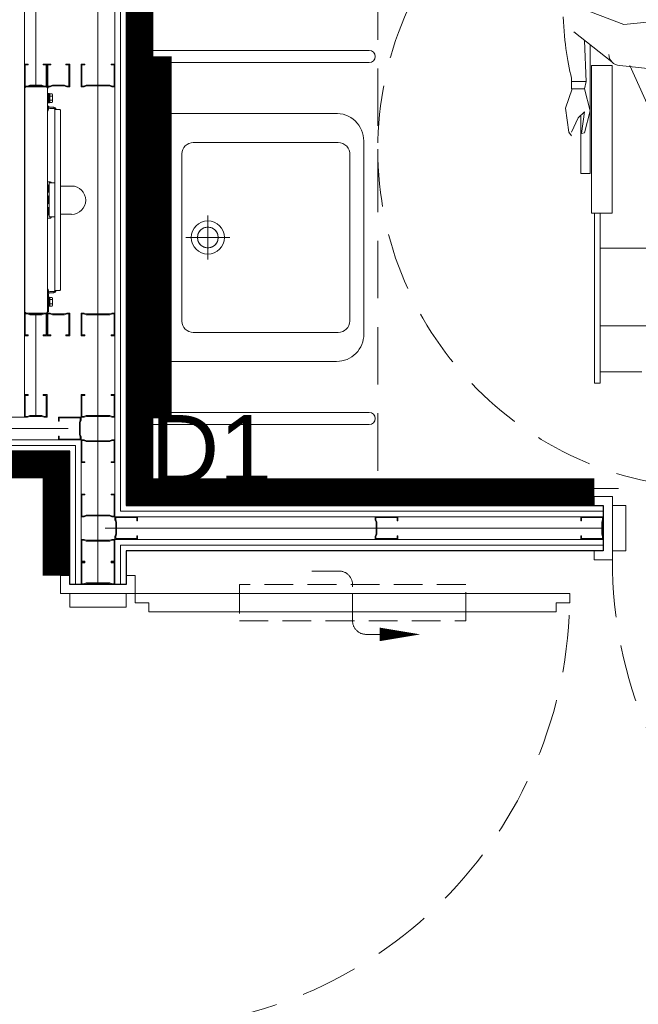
# Model space of a CAD drawing. Header units: millimetres. Extents: x -13532 to 2392, y -5241 to 5322.
# Tile 30 of 256: x -7787 to -7650, y -4168 to -3950. Entities that reach past the tile are written whole.
import ezdxf
from ezdxf.enums import TextEntityAlignment as Align

# ---------------------------------------------------------------- set-up
doc = ezdxf.new("R2010")
doc.units = ezdxf.units.MM
for name, pattern in [('ACAD_ISO02W100', [15, 12, -3]), ('DASHED', [19.05, 12.7, -6.35]), ('DGN_STYLE_2', [30.2, 18.12, -12.08])]:
    doc.linetypes.add(name, pattern=pattern)
doc.layers.get('0').update_dxf_attribs({"lineweight": 9, "true_color": 0x939393})
for name, color, linetype, lineweight in [('_A_ROZWINIĘCIA_OPISY', 252, 'Continuous', 15), ('cz-gr', 122, 'Continuous', 30), ('GK - ŚRODEK - AGP1', 32, 'Continuous', 5), ('IS-went-kratka', 180, 'Continuous', 9)]:
    doc.layers.add(name, color=color, linetype=linetype, lineweight=lineweight)
for name, color, linetype, lineweight, true_color in [('batting - AGP1', 7, 'Continuous', 5, 0xadadad), ('daszed - 60x120', 7, 'Continuous', 9, 0x2cb34e), ('drzwi - AGP1', 7, 'Continuous', 13, 0x7f7f7f), ('LUSTRO Z - AGP1', 7, 'Continuous', 5, 0xff8432), ('Meble - AGP1', 7, 'Continuous', 15, 0x999999), ('OPISY - AGP1', 7, 'Continuous', 5, 0x000000), ('profil - AGP1', 7, 'Continuous', 5, 0x3f3f3f), ('shary', 7, 'Continuous', 0, 0x999999), ('WYMIARY - AGP1', 7, 'Continuous', 5, 0x716d5a), ('Wyposazenie Wew - Urzadzenia Sanitarne', 7, 'Continuous', 9, 0xa0a0a0)]:
    doc.layers.add(name, color=color, linetype=linetype, lineweight=lineweight, true_color=true_color)
doc.styles.add('ROMANS15', font='simplex.shx', dxfattribs={"width": 0.9, "height": 15})
doc.styles.get("Standard").update_dxf_attribs({"font": 'arial.ttf'})
doc.linetypes.add('BATTING', pattern='A,0.0001,-0.1,[134,ltypeshp.shx,S=0.1,R=0,X=-0.1,Y=0],-0.2,[134,ltypeshp.shx,S=0.1,R=180,X=0.1,Y=0],-0.1', length=0.4001)

# ---------------------------------------------------------------- blocks, each defined once
blk = doc.blocks.new('*U996')
at = {"layer": 'drzwi - AGP1', "linetype": 'DASHED', "ltscale": 0.5}
blk.add_lwpolyline([(4, -25), (4, 25), (-4, 25), (-4, -25)], close=True, dxfattribs=at)
at = {"layer": 'drzwi - AGP1', "linetype": 'ACAD_ISO02W100'}
blk.add_lwpolyline([(7, 6, 3, 0, 0), (7, 15, 0, 0, 0)], format="xyseb", dxfattribs=at).dxf.unprotected_set("ltscale", 0)
at = {"layer": 'drzwi - AGP1', "linetype": 'ACAD_ISO02W100', "ltscale": 0.5}
blk.add_lwpolyline([(7, 6), (7, 3, -0.414214), (4, 0), (-4, 0, 0.414214), (-7, -3), (-7, -10)], format="xyb", dxfattribs=at)
blk = doc.blocks.new('Obszar_manewrowy_NPS')
at = {"layer": 'Meble - AGP1', "linetype": 'Continuous', "lineweight": 0}
for p, q in [((-56.49, 53.47), (-58.22, 69.83)), ((-46.19, 67.08), (-47.43, 54.39)), ((-114.07, 59.23), (-114.07, 49.16)), ((-96.84, 59.74), (-96.84, 49.16)), ((-56.49, 55.71), (-65.64, 59.77)), ((-124.23, 49.16), (-124.23, 58.35)), ((-47.43, 54.39), (-43.43, 43.87)), ((-89.15, 47.23), (-89.15, 51.8)), ((-56.49, 51.8), (-89.15, 51.8)), ((-56.49, 47.23), (-56.49, 51.8)), ((-56.49, 47.23), (-56.49, 51.8)), ((-56.49, 49), (-56.49, 51.8)), ((-56.49, 47.23), (-56.49, 50.78)), ((-56.49, 47.23), (-56.49, 50.78)), ((-49.07, 43.31), (-55.71, 51.68)), ((-126.71, 49.16), (-89.15, 49.16)), ((-126.71, 47.89), (-126.71, 49.16)), ((-102.44, 49.16), (-126.71, 49.16)), ((-89.15, 47.89), (-126.71, 47.89)), ((-126.71, 47.89), (-102.54, 47.89)), ((-89.15, 49.16), (-89.15, 47.89)), ((-56.49, 47.23), (-89.15, 47.23)), ((-80.37, 44.84), (-80.37, 46.88)), ((-80.37, 44.84), (-80.37, 46.88)), ((-51.9, 46.88), (-80.37, 46.88)), ((-66.5, 46.88), (-71.42, 45.64)), ((-61.67, 45.64), (-66.5, 46.88)), ((-61.67, 45.64), (-60.06, 46.06)), ((-50.95, 45.68), (-60.09, 46.06)), ((-60.06, 42.81), (-60.06, 46.06)), ((-80.37, 44.84), (-67.54, 44.84)), ((-71.42, 45.64), (-71.52, 44.97)), ((-71.52, 44.97), (-66.77, 45.64)), ((-68.06, 44.3), (-71.21, 42.81)), ((-66.77, 45.64), (-68.06, 44.3)), ((-61.67, 42.81), (-61.67, 45.64)), ((-71.21, 42.19), (-72.05, 42.81)), ((-65.96, 41.48), (-71.21, 42.19)), ((-61.67, 42.96), (-65.96, 41.48)), ((-60.06, 42.81), (-61.67, 42.81)), ((-59.28, 42.81), (-60.06, 42.81)), ((-58.55, 42.62), (-59.28, 42.81)), ((-57.8, 42.45), (-58.55, 42.62)), ((-57.02, 42.28), (-57.8, 42.45)), ((-56.22, 42.12), (-57.02, 42.28)), ((-55.39, 41.97), (-56.22, 42.12)), ((-54.54, 41.83), (-55.39, 41.97)), ((-53.66, 41.69), (-54.54, 41.83)), ((-52.76, 41.57), (-53.66, 41.69)), ((-51.83, 41.46), (-52.76, 41.57)), ((-50.88, 41.35), (-51.83, 41.46)), ((-49.91, 41.25), (-50.88, 41.35)), ((-48.91, 41.17), (-49.91, 41.25)), ((-47.88, 41.09), (-48.91, 41.17)), ((-46.83, 41.02), (-47.88, 41.09)), ((-45.76, 40.96), (-46.83, 41.02))]:
    blk.add_line(p, q, dxfattribs=at)
at = {"layer": 'Meble - AGP1', "linetype": 'DASHED', "lineweight": 0, "flags": 128}
blk.add_lwpolyline([(0, 0), (-150, 0), (-150, 150), (0, 150)], close=True, dxfattribs=at)
at = {"layer": 'Meble - AGP1', "linetype": 'DASHED', "lineweight": 0}
blk.add_circle((-75, 75), 75, dxfattribs=at)
at = {"layer": 'Meble - AGP1', "linetype": 'Continuous', "lineweight": 0}
blk.add_arc((-54.05, 53.47), 2.44, 180, 270, dxfattribs=at)
blk = doc.blocks.new('Poręcz NPS_Prosta')
at = {"layer": 'Meble - AGP1', "linetype": 'Continuous'}
for p, q in [((4.23, 0), (-4.23, 0)), ((-4.23, -0.34), (-4.23, 0)), ((4.23, -0.34), (4.23, 0)), ((4.23, -0.34), (-4.23, -0.34)), ((-1.35, -0.34), (-1.35, -53.66)), ((1.35, -0.34), (1.35, -53.66))]:
    blk.add_line(p, q, dxfattribs=at)
blk.add_arc((0, -53.66), 1.35, 180, 0, dxfattribs=at)
blk = doc.blocks.new('Keramag Dejuna 55_52.5_128555')
at = {"layer": 'Meble - AGP1'}
for p, q in [((0, -2.8), (0, -9.8)), ((-3.5, -6.3), (3.5, -6.3)), ((0, -13.13), (0, -22.87)), ((-4.87, -18), (4.87, -18))]:
    blk.add_line(p, q, dxfattribs=at)
for points in [[(27.41, 0), (27.4, -46.46, -0.416125), (21.33, -52.46), (0, -52.5), (-21.33, -52.46, -0.430455), (-27.4, -46.03), (-27.41, 0)], [(18.49, -12.29), (-18.48, -12.29, 0.415025), (-20.97, -14.78), (-20.97, -46.81, 0.434683), (-18.23, -49.36), (18.46, -49.36, 0.410276), (20.97, -46.81), (20.97, -14.78, 0.4149), (18.49, -12.29)]]:
    blk.add_lwpolyline(points, format="xyb", close=True, dxfattribs=at)
blk.add_lwpolyline([(-27.41, -1.3), (27.41, -1.3)], dxfattribs=at)
for centre, radius in [((0, -6.3), 1.75), ((0, -18), 3.66), ((0, -18), 2.28)]:
    blk.add_circle(centre, radius, dxfattribs=at)
for points, start_tangent, end_tangent in [([(0, -15.72), (-0.87, -15.89), (-1.62, -16.38), (-2.11, -17.13), (-2.28, -18), (-2.11, -18.87), (-1.62, -19.61), (-0.87, -20.11), (0, -20.28)], (-1, 0.000009), (1, 0.000424)), ([(0, -15.72), (0.87, -15.89), (1.62, -16.38), (2.11, -17.13), (2.28, -18), (2.11, -18.87), (1.62, -19.61), (0.87, -20.11), (0, -20.28)], (1, 0.000009), (-1, 0.000424))]:
    blk.add_spline(points, degree=3, dxfattribs=dict(at, start_tangent=start_tangent, end_tangent=end_tangent))
blk = doc.blocks.new('zw$8907')
at = {"layer": 'Meble - AGP1'}
for points in [[(0.2183, 0.104), (0.2185, 0.0797)], [(0.2808, 0.104), (0.2805, 0.0797)], [(0.45, 0.0672), (0.05, 0.0672)], [(0.2125, 0.0672), (0.2125, 0.0547), (0.2875, 0.0547), (0.2875, 0.0672)], [(0.0425, 0.0534), (0.0025, 0.0534), (0.0025, 0.0509), (0.0038, 0.0509), (0.4975, 0.0509), (0.4975, 0.0534)], [(0.035, 0.0534), (0.035, 0.0554), (0.015, 0.0554), (0.015, 0.0534)], [(0.0297, 0.0613), (0.0297, 0.056), (0.0344, 0.056), (0.0344, 0.0613), (0.0331, 0.062), (0.0169, 0.062), (0.0156, 0.0613), (0.0156, 0.056), (0.0297, 0.056)], [(0.018, 0.062), (0.0168, 0.0619), (0.0156, 0.0613)], [(0.0178, 0.056), (0.0178, 0.0554)], [(0.0203, 0.0613), (0.0191, 0.0619), (0.018, 0.062)], [(0.025, 0.062), (0.0227, 0.0619), (0.0203, 0.0613)], [(0.0203, 0.056), (0.0203, 0.0613)], [(0.0297, 0.0613), (0.0273, 0.0619), (0.025, 0.062)], [(0.032, 0.062), (0.0309, 0.0619), (0.0297, 0.0613)], [(0.0344, 0.0613), (0.0332, 0.0619), (0.032, 0.062)], [(0.0323, 0.056), (0.0323, 0.0554)], [(0.2163, 0.0547), (0.2163, 0.0529), (0.2333, 0.0529)], [(0.2189, 0.0509), (0.2189, 0.0529), (0.2311, 0.0529), (0.2311, 0.0509)], [(0.2331, 0.0509), (0.2331, 0.0529)], [(0.2413, 0.0547), (0.2413, 0.0529), (0.2588, 0.0529), (0.2588, 0.0547)], [(0.2439, 0.0509), (0.2439, 0.0529), (0.2561, 0.0529), (0.2561, 0.0509)], [(0.2667, 0.0529), (0.2838, 0.0529), (0.2838, 0.0547)], [(0.2669, 0.0509), (0.2669, 0.0529)], [(0.2689, 0.0509), (0.2689, 0.0529), (0.2811, 0.0529), (0.2811, 0.0509)], [(0.455, 0.0647), (0.4525, 0.0647)], [(0.485, 0.0534), (0.485, 0.0554), (0.465, 0.0554), (0.465, 0.0534)], [(0.4797, 0.0613), (0.4797, 0.056), (0.4844, 0.056), (0.4844, 0.0613), (0.4831, 0.062), (0.4669, 0.062), (0.4656, 0.0613), (0.4656, 0.056), (0.4797, 0.056)], [(0.468, 0.062), (0.4668, 0.0619), (0.4656, 0.0613)], [(0.4678, 0.056), (0.4678, 0.0554)], [(0.4703, 0.0613), (0.4691, 0.0619), (0.468, 0.062)], [(0.475, 0.062), (0.4727, 0.0619), (0.4703, 0.0613)], [(0.4703, 0.056), (0.4703, 0.0613)], [(0.4797, 0.0613), (0.4773, 0.0619), (0.475, 0.062)], [(0.482, 0.062), (0.4809, 0.0619), (0.4797, 0.0613)], [(0.4844, 0.0613), (0.4832, 0.0619), (0.482, 0.062)], [(0.4823, 0.056), (0.4823, 0.0554)], [(0.4963, 0.0009), (0.0038, 0.0009)], [(0.0063, 0.0009), (0.0375, 0.0009)], [(0.01, 0.0008), (0.0288, 0.0008)], [(0.0344, 0.0003), (0.0346, 0.0003), (0.0348, 0.0002), (0.035, 0.0002), (0.0352, 0.0001), (0.0354, 0.0001), (0.0356, 0.0001), (0.0358, 0.0001), (0.036, 0), (0.0362, 0), (0.0364, 0), (0.0366, 0)], [(0.0366, 0.0003), (0.0368, 0.0003), (0.0369, 0.0003), (0.0371, 0.0003), (0.0373, 0.0003), (0.0374, 0.0003), (0.0376, 0.0003), (0.0378, 0.0003), (0.0379, 0.0003), (0.0381, 0.0003), (0.0383, 0.0003), (0.0385, 0.0003)], [(0.0366, 0), (0.0366, 0.0003)], [(0.0385, 0.0003), (0.0385, 0)], [(0.0385, 0), (0.0387, 0), (0.0389, 0), (0.0391, 0.0001), (0.0393, 0.0001), (0.0395, 0.0001), (0.0397, 0.0001), (0.0399, 0.0002), (0.0401, 0.0002), (0.0403, 0.0002), (0.0405, 0.0003), (0.0407, 0.0003)], [(0.4938, 0.0009), (0.4625, 0.0009)], [(0.49, 0.0008), (0.4713, 0.0008)], [(0.4819, 0.0003), (0.4818, 0.0003)], [(0.4818, 0.0003), (0.482, 0.0003), (0.4821, 0.0002), (0.4823, 0.0002), (0.4825, 0.0002), (0.4827, 0.0001), (0.4829, 0.0001), (0.4831, 0.0001), (0.4833, 0), (0.4835, 0), (0.4837, 0), (0.4839, 0)], [(0.4839, 0), (0.4838, 0.0001), (0.4837, 0.0001), (0.4836, 0.0002), (0.4836, 0.0003)], [(0.4836, 0.0003), (0.4837, 0.0003), (0.4839, 0.0003), (0.4841, 0.0003), (0.4842, 0.0003), (0.4844, 0.0003), (0.4846, 0.0003), (0.4847, 0.0003), (0.4849, 0.0003), (0.4851, 0.0003), (0.4852, 0.0003), (0.4854, 0.0003)], [(0.4839, 0), (0.4839, 0.0003)], [(0.4842, 0), (0.4841, 0), (0.4839, 0)], [(0.4842, 0), (0.4842, 0.0003)], [(0.4846, 0.0003), (0.4845, 0.0002), (0.4844, 0.0001), (0.4842, 0)], [(0.4855, 0.0003), (0.4853, 0.0003), (0.4852, 0.0003), (0.4851, 0.0003), (0.4849, 0.0003), (0.4848, 0.0003)], [(0.4854, 0.0003), (0.4855, 0.0002), (0.4855, 0.0002), (0.4856, 0.0001), (0.4858, 0)], [(0.4858, 0), (0.486, 0), (0.4862, 0), (0.4864, 0), (0.4866, 0.0001), (0.4868, 0.0001), (0.487, 0.0001), (0.4871, 0.0002), (0.4873, 0.0002), (0.4875, 0.0002), (0.4877, 0.0003), (0.4879, 0.0003)], [(0.4881, 0.0003), (0.4879, 0.0002), (0.4877, 0.0002), (0.4875, 0.0002), (0.4874, 0.0001), (0.4872, 0.0001), (0.487, 0.0001), (0.4868, 0.0001), (0.4866, 0), (0.4864, 0), (0.4863, 0), (0.4861, 0)], [(0.4879, 0.0003), (0.488, 0.0003), (0.4882, 0.0003)]]:
    blk.add_lwpolyline(points, dxfattribs=at)
for points in [[(0.05, 0.0697, 0.414214), (0.045, 0.0647), (0.0475, 0.0647, -0.414214), (0.05, 0.0672), (0.05, 0.0772, -0.414214), (0.0525, 0.0797), (0.4475, 0.0797, -0.414214), (0.45, 0.0772), (0.45, 0.0672, -0.414214), (0.4525, 0.0647), (0.4525, 0.0559, 0.414214), (0.4575, 0.0509), (0.4575, 0.0534, -0.414214), (0.455, 0.0559), (0.455, 0.0647, 0.414214), (0.45, 0.0697)], [(0.0035, 0.0009), (0.0038, 0.0009, -0.414214), (0, 0.0047), (0, 0.0472, -0.414214), (0.0038, 0.0509)], [(0.0031, 0.0509, 0.198008), (0.0018, 0.0504)], [(0.0344, 0.0509, 0.414214), (0.035, 0.0515), (0.035, 0.0524, 0.414214), (0.0344, 0.053), (0.0156, 0.053, 0.414214), (0.015, 0.0524), (0.015, 0.0515, 0.414214), (0.0156, 0.0509)], [(0.045, 0.0647), (0.045, 0.0559, -0.414214), (0.0425, 0.0534), (0.0425, 0.0509, 0.414214), (0.0475, 0.0559), (0.0475, 0.0647)], [(0.0537, 0.0509, 0.267949), (0.0494, 0.0534), (0.0468, 0.0534)], [(0.2125, 0.0591), (0.2124, 0.0591, 0.414214), (0.2099, 0.0566), (0.21, 0.0509)], [(0.29, 0.051), (0.2899, 0.0572, 0.405463), (0.2875, 0.0597)], [(0.2899, 0.051), (0.3175, 0.0512, -0.071776), (0.3196, 0.0509)], [(0.4532, 0.0534), (0.4506, 0.0534, 0.267949), (0.4463, 0.0509)], [(0.4844, 0.0509, 0.414214), (0.485, 0.0515), (0.485, 0.0524, 0.414214), (0.4844, 0.053), (0.4656, 0.053, 0.414214), (0.465, 0.0524), (0.465, 0.0515, 0.414214), (0.4656, 0.0509)], [(0.4965, 0.0009), (0.4963, 0.0009, 0.414214), (0.5, 0.0047), (0.5, 0.0472, 0.414214), (0.4963, 0.0509)], [(0.4982, 0.0504, 0.198008), (0.4969, 0.0509)], [(0.0018, 0.0015, 0.198008), (0.0031, 0.0009), (0.0035, 0.0009)], [(0.0329, 0.0008, 0.03934), (0.0344, 0.0003)], [(0.0407, 0.0003, 0.0454), (0.0424, 0.0009)], [(0.4804, 0.0008, 0.036817), (0.4818, 0.0003)], [(0.4882, 0.0003, 0.036817), (0.4896, 0.0008)], [(0.4965, 0.0009), (0.4969, 0.0009, 0.198008), (0.4982, 0.0015)]]:
    blk.add_lwpolyline(points, format="xyb", dxfattribs=at)
blk.add_arc((0.2495, 0.104), 0.0313, 0, 180, dxfattribs=at)
blk = doc.blocks.new('DFGFGSGSG')
for points in [[(-5347.38, -4572.87), (-5345.38, -4572.87), (-5345.38, -4582.87), (-5347.38, -4582.87), (-5347.38, -4584.87), (-5343.38, -4584.87), (-5343.38, -4582.87), (-5343.38, -4570.87), (-5347.38, -4570.87), (-5347.38, -4572.87)], [(-5343.38, -4582.87), (-5340.38, -4582.87), (-5340.38, -4572.87), (-5343.38, -4572.87)], [(-5463.28, -4588.37), (-5463.28, -4590.37), (-5450.78, -4590.37), (-5450.78, -4588.37), (-5448.78, -4588.37), (-5448.78, -4592.37), (-5450.78, -4592.37), (-5465.28, -4592.37), (-5465.28, -4588.37), (-5463.28, -4588.37)], [(-5450.78, -4592.37), (-5450.78, -4595.37), (-5463.28, -4595.37), (-5463.28, -4592.37)]]:
    blk.add_lwpolyline(points)
blk.add_lwpolyline([(-5448.78, -4594.37), (-5445.78, -4594.37), (-5445.78, -4596.37), (-5355.78, -4596.37), (-5355.78, -4594.37), (-5352.78, -4594.37), (-5352.78, -4592.37), (-5448.78, -4592.37)], close=True)
at = {"linetype": 'DASHED'}
for centre, start, end in [((-5247.38, -4584.87), 180, 270), ((-5448.78, -4592.37), 270, 360)]:
    blk.add_arc(centre, 96, start, end, dxfattribs=at)
at = {"layer": 'batting - AGP1', "linetype": 'BATTING', "ltscale": 5}
for points in [[(-5470.78, -4479.99), (-5470.78, -4378.3)], [(-5470.78, -4530.72), (-5470.78, -4553.01)], [(-5463.65, -4555.88), (-5518.28, -4555.88)], [(-5345.74, -4577.88), (-5455.41, -4577.88)]]:
    blk.add_lwpolyline(points, dxfattribs=at)
at = {"layer": 'batting - AGP1', "linetype": 'BATTING', "ltscale": 8}
blk.add_lwpolyline([(-5457.03, -4378.3), (-5457.03, -4590.01)], dxfattribs=at)
at = {"layer": 'cz-gr'}
for p, q in [((-5450.78, -4349.12), (-5450.78, -4572.87)), ((-5463.28, -4560.87), (-5518.28, -4560.87)), ((-5463.28, -4590.37), (-5463.28, -4560.87)), ((-5450.78, -4572.87), (-5345.38, -4572.87)), ((-5345.38, -4572.87), (-5345.38, -4582.87)), ((-5345.38, -4582.87), (-5450.78, -4582.87)), ((-5450.78, -4582.87), (-5450.78, -4590.37)), ((-5450.78, -4590.37), (-5463.28, -4590.37))]:
    blk.add_line(p, q, dxfattribs=at)
at = {"layer": 'daszed - 60x120', "linetype": 'DGN_STYLE_2', "const_width": 6}
for points in [[(-5347.38, -4569.87), (-5447.78, -4569.87), (-5447.78, -4352.12), (-5237.88, -4352.12)], [(-5516.28, -4563.87), (-5466.28, -4563.87), (-5466.28, -4588.37)]]:
    blk.add_lwpolyline(points, dxfattribs=at)
at = {"layer": 'GK - ŚRODEK - AGP1'}
for p, q in [((-5453.28, -4346.62), (-5453.28, -4575.38)), ((-5452.03, -4347.87), (-5452.03, -4574.12)), ((-5473.28, -4553.37), (-5473.28, -4406.63)), ((-5518.28, -4553.37), (-5473.28, -4553.37)), ((-5460.78, -4558.37), (-5518.28, -4558.38)), ((-5460.78, -4590.32), (-5460.78, -4558.37)), ((-5462.03, -4559.62), (-5518.28, -4559.63)), ((-5462.03, -4590.37), (-5462.03, -4559.62)), ((-5453.28, -4575.38), (-5345.38, -4575.38)), ((-5452.03, -4574.12), (-5345.38, -4574.12)), ((-5345.38, -4574.12), (-5345.38, -4581.62)), ((-5345.38, -4575.38), (-5345.38, -4580.37)), ((-5345.38, -4580.37), (-5453.28, -4580.37)), ((-5453.28, -4580.37), (-5453.28, -4590.32)), ((-5345.38, -4581.62), (-5452.03, -4581.62)), ((-5452.03, -4581.62), (-5452.03, -4590.37)), ((-5452.03, -4590.37), (-5462.03, -4590.37)), ((-5453.28, -4590.37), (-5460.78, -4590.37))]:
    blk.add_line(p, q, dxfattribs=at)
at = {"layer": 'LUSTRO Z - AGP1', "linetype": 'DGN_STYLE_2', "const_width": 4}
blk.add_lwpolyline([(-5442.78, -4553.65), (-5442.78, -4473.65)], dxfattribs=at)
at = {"layer": 'profil - AGP1', "ltscale": 5}
for points in [[(-5473.28, -4475.36), (-5473.28, -4480.36), (-5472.61, -4480.36), (-5472.08, -4480.16), (-5469.48, -4480.16), (-5468.95, -4480.36), (-5468.28, -4480.36), (-5468.28, -4475.36), (-5469.1, -4475.36), (-5469.15, -4475.4), (-5469.15, -4475.47), (-5469.1, -4475.52), (-5468.45, -4475.52), (-5468.45, -4480.19), (-5468.92, -4480.19), (-5469.45, -4479.99), (-5472.11, -4479.99), (-5472.64, -4480.19), (-5473.11, -4480.19), (-5473.11, -4475.52), (-5472.53, -4475.52), (-5472.47, -4475.48), (-5472.47, -4475.4), (-5472.53, -4475.36), (-5473.28, -4475.36)], [(-5468.28, -4475.36), (-5468.28, -4480.36), (-5467.61, -4480.36), (-5467.08, -4480.16), (-5464.48, -4480.16), (-5463.95, -4480.36), (-5463.28, -4480.36), (-5463.28, -4475.36), (-5464.1, -4475.36), (-5464.15, -4475.4), (-5464.15, -4475.47), (-5464.1, -4475.52), (-5463.45, -4475.52), (-5463.45, -4480.19), (-5463.92, -4480.19), (-5464.45, -4479.99), (-5467.11, -4479.99), (-5467.64, -4480.19), (-5468.11, -4480.19), (-5468.11, -4475.52), (-5467.53, -4475.52), (-5467.47, -4475.48), (-5467.47, -4475.4), (-5467.53, -4475.36), (-5468.28, -4475.36)], [(-5473.28, -4535.36), (-5473.28, -4530.36), (-5472.61, -4530.36), (-5472.08, -4530.56), (-5469.48, -4530.56), (-5468.95, -4530.36), (-5468.28, -4530.36), (-5468.28, -4535.36), (-5469.1, -4535.36), (-5469.15, -4535.31), (-5469.15, -4535.24), (-5469.1, -4535.19), (-5468.45, -4535.19), (-5468.45, -4530.52), (-5468.92, -4530.52), (-5469.45, -4530.72), (-5472.11, -4530.72), (-5472.64, -4530.52), (-5473.11, -4530.52), (-5473.11, -4535.19), (-5472.53, -4535.19), (-5472.47, -4535.24), (-5472.47, -4535.31), (-5472.53, -4535.36), (-5473.28, -4535.36)], [(-5468.28, -4535.36), (-5468.28, -4530.36), (-5467.61, -4530.36), (-5467.08, -4530.56), (-5464.48, -4530.56), (-5463.95, -4530.36), (-5463.28, -4530.36), (-5463.28, -4535.36), (-5464.1, -4535.36), (-5464.15, -4535.31), (-5464.15, -4535.24), (-5464.1, -4535.19), (-5463.45, -4535.19), (-5463.45, -4530.52), (-5463.92, -4530.52), (-5464.45, -4530.72), (-5467.11, -4530.72), (-5467.64, -4530.52), (-5468.11, -4530.52), (-5468.11, -4535.19), (-5467.53, -4535.19), (-5467.47, -4535.24), (-5467.47, -4535.31), (-5467.53, -4535.36), (-5468.28, -4535.36)], [(-5473.28, -4548.38), (-5473.28, -4553.38), (-5472.61, -4553.38), (-5472.08, -4553.18), (-5469.48, -4553.18), (-5468.95, -4553.38), (-5468.28, -4553.38), (-5468.28, -4548.38), (-5469.1, -4548.38), (-5469.15, -4548.43), (-5469.15, -4548.5), (-5469.1, -4548.55), (-5468.45, -4548.55), (-5468.45, -4553.21), (-5468.92, -4553.21), (-5469.45, -4553.01), (-5472.11, -4553.01), (-5472.64, -4553.21), (-5473.11, -4553.21), (-5473.11, -4548.55), (-5472.53, -4548.55), (-5472.47, -4548.5), (-5472.47, -4548.43), (-5472.53, -4548.38), (-5473.28, -4548.38)], [(-5465.78, -4558.38), (-5460.78, -4558.37), (-5460.78, -4557.71), (-5460.98, -4557.17), (-5460.98, -4554.57), (-5460.78, -4554.04), (-5460.78, -4553.37), (-5465.78, -4553.38), (-5465.78, -4554.2), (-5465.73, -4554.25), (-5465.66, -4554.25), (-5465.61, -4554.2), (-5465.61, -4553.54), (-5460.95, -4553.54), (-5460.95, -4554.01), (-5461.15, -4554.54), (-5461.15, -4557.21), (-5460.95, -4557.74), (-5460.95, -4558.21), (-5465.61, -4558.21), (-5465.61, -4557.63), (-5465.66, -4557.57), (-5465.73, -4557.57), (-5465.78, -4557.63), (-5465.78, -4558.38)], [(-5448.28, -4580.38), (-5453.28, -4580.38), (-5453.28, -4579.71), (-5453.08, -4579.18), (-5453.08, -4576.58), (-5453.28, -4576.05), (-5453.28, -4575.38), (-5448.28, -4575.38), (-5448.28, -4576.2), (-5448.33, -4576.25), (-5448.4, -4576.25), (-5448.45, -4576.2), (-5448.45, -4575.55), (-5453.11, -4575.55), (-5453.11, -4576.02), (-5452.91, -4576.55), (-5452.91, -4579.21), (-5453.11, -4579.74), (-5453.11, -4580.21), (-5448.45, -4580.21), (-5448.45, -4579.63), (-5448.4, -4579.57), (-5448.33, -4579.57), (-5448.28, -4579.63), (-5448.28, -4580.38)], [(-5390.78, -4580.38), (-5395.78, -4580.38), (-5395.78, -4579.71), (-5395.58, -4579.18), (-5395.58, -4576.58), (-5395.78, -4576.05), (-5395.78, -4575.38), (-5390.78, -4575.38), (-5390.78, -4576.2), (-5390.83, -4576.25), (-5390.9, -4576.25), (-5390.95, -4576.2), (-5390.95, -4575.55), (-5395.61, -4575.55), (-5395.61, -4576.02), (-5395.41, -4576.55), (-5395.41, -4579.21), (-5395.61, -4579.74), (-5395.61, -4580.21), (-5390.95, -4580.21), (-5390.95, -4579.63), (-5390.9, -4579.57), (-5390.83, -4579.57), (-5390.78, -4579.63), (-5390.78, -4580.38)], [(-5350.38, -4580.38), (-5345.38, -4580.38), (-5345.38, -4579.71), (-5345.58, -4579.18), (-5345.58, -4576.58), (-5345.38, -4576.05), (-5345.38, -4575.38), (-5350.38, -4575.38), (-5350.38, -4576.2), (-5350.33, -4576.25), (-5350.26, -4576.25), (-5350.21, -4576.2), (-5350.21, -4575.55), (-5345.54, -4575.55), (-5345.54, -4576.02), (-5345.74, -4576.55), (-5345.74, -4579.21), (-5345.54, -4579.74), (-5345.54, -4580.21), (-5350.21, -4580.21), (-5350.21, -4579.63), (-5350.26, -4579.57), (-5350.33, -4579.57), (-5350.38, -4579.63), (-5350.38, -4580.38)]]:
    blk.add_lwpolyline(points, dxfattribs=at)
for points in [[(-5454.48, -4480.16), (-5453.95, -4480.36), (-5453.28, -4480.36), (-5453.28, -4475.36), (-5454.03, -4475.36), (-5454.1, -4475.35), (-5454.15, -4475.4), (-5454.15, -4475.47), (-5454.1, -4475.52), (-5454.03, -4475.52), (-5453.45, -4475.52), (-5453.45, -4480.19), (-5453.92, -4480.19), (-5454.45, -4479.99), (-5459.61, -4479.99), (-5460.14, -4480.19), (-5460.61, -4480.19), (-5460.61, -4475.52), (-5460.03, -4475.52), (-5459.97, -4475.48), (-5459.97, -4475.4), (-5460.03, -4475.36), (-5460.78, -4475.36), (-5460.78, -4480.36), (-5460.11, -4480.36), (-5459.58, -4480.16)], [(-5454.48, -4530.56), (-5453.95, -4530.36), (-5453.28, -4530.36), (-5453.28, -4535.36), (-5454.03, -4535.36), (-5454.1, -4535.36), (-5454.15, -4535.31), (-5454.15, -4535.24), (-5454.1, -4535.19), (-5454.03, -4535.19), (-5453.45, -4535.19), (-5453.45, -4530.52), (-5453.92, -4530.52), (-5454.45, -4530.72), (-5459.61, -4530.72), (-5460.14, -4530.52), (-5460.61, -4530.52), (-5460.61, -4535.19), (-5460.03, -4535.19), (-5459.97, -4535.24), (-5459.97, -4535.31), (-5460.03, -4535.36), (-5460.78, -4535.36), (-5460.78, -4530.36), (-5460.11, -4530.36), (-5459.58, -4530.56)], [(-5454.48, -4553.18), (-5453.95, -4553.38), (-5453.28, -4553.38), (-5453.28, -4548.38), (-5454.03, -4548.38), (-5454.1, -4548.38), (-5454.15, -4548.43), (-5454.15, -4548.5), (-5454.1, -4548.55), (-5454.03, -4548.55), (-5453.45, -4548.55), (-5453.45, -4553.21), (-5453.92, -4553.21), (-5454.45, -4553.01), (-5459.61, -4553.01), (-5460.14, -4553.21), (-5460.61, -4553.21), (-5460.61, -4548.55), (-5460.03, -4548.55), (-5459.97, -4548.5), (-5459.97, -4548.43), (-5460.03, -4548.38), (-5460.78, -4548.38), (-5460.78, -4553.38), (-5460.11, -4553.38), (-5459.58, -4553.18)], [(-5454.48, -4558.58), (-5453.95, -4558.38), (-5453.28, -4558.38), (-5453.28, -4563.38), (-5454.03, -4563.38), (-5454.1, -4563.38), (-5454.15, -4563.33), (-5454.15, -4563.26), (-5454.1, -4563.21), (-5454.03, -4563.21), (-5453.45, -4563.21), (-5453.45, -4558.55), (-5453.92, -4558.55), (-5454.45, -4558.75), (-5459.61, -4558.75), (-5460.14, -4558.55), (-5460.61, -4558.55), (-5460.61, -4563.21), (-5460.03, -4563.21), (-5459.97, -4563.26), (-5459.97, -4563.34), (-5460.03, -4563.38), (-5460.78, -4563.38), (-5460.78, -4558.38), (-5460.11, -4558.38), (-5459.58, -4558.58)], [(-5454.48, -4575.18), (-5453.95, -4575.38), (-5453.28, -4575.38), (-5453.28, -4570.38), (-5454.03, -4570.38), (-5454.1, -4570.37), (-5454.15, -4570.42), (-5454.15, -4570.49), (-5454.1, -4570.54), (-5454.03, -4570.54), (-5453.45, -4570.54), (-5453.45, -4575.21), (-5453.92, -4575.21), (-5454.45, -4575.01), (-5459.61, -4575.01), (-5460.14, -4575.21), (-5460.61, -4575.21), (-5460.61, -4570.54), (-5460.03, -4570.54), (-5459.97, -4570.5), (-5459.97, -4570.42), (-5460.03, -4570.38), (-5460.78, -4570.38), (-5460.78, -4575.38), (-5460.11, -4575.38), (-5459.58, -4575.18)], [(-5454.48, -4580.57), (-5453.95, -4580.37), (-5453.28, -4580.37), (-5453.28, -4585.37), (-5454.03, -4585.37), (-5454.1, -4585.38), (-5454.15, -4585.33), (-5454.15, -4585.26), (-5454.1, -4585.21), (-5454.03, -4585.21), (-5453.45, -4585.21), (-5453.45, -4580.54), (-5453.92, -4580.54), (-5454.45, -4580.74), (-5459.61, -4580.74), (-5460.14, -4580.54), (-5460.61, -4580.54), (-5460.61, -4585.21), (-5460.03, -4585.21), (-5459.97, -4585.25), (-5459.97, -4585.33), (-5460.03, -4585.37), (-5460.78, -4585.37), (-5460.78, -4580.37), (-5460.11, -4580.37), (-5459.58, -4580.57)], [(-5454.48, -4590.18), (-5453.95, -4590.38), (-5453.28, -4590.38), (-5453.28, -4585.38), (-5454.03, -4585.38), (-5454.1, -4585.37), (-5454.15, -4585.42), (-5454.15, -4585.49), (-5454.1, -4585.54), (-5454.03, -4585.54), (-5453.45, -4585.54), (-5453.45, -4590.21), (-5453.92, -4590.21), (-5454.45, -4590.01), (-5459.61, -4590.01), (-5460.14, -4590.21), (-5460.61, -4590.21), (-5460.61, -4585.54), (-5460.03, -4585.54), (-5459.97, -4585.5), (-5459.97, -4585.42), (-5460.03, -4585.37), (-5460.78, -4585.37), (-5460.78, -4590.37), (-5460.11, -4590.37), (-5459.58, -4590.17)]]:
    blk.add_lwpolyline(points, close=True, dxfattribs=at)
at = {"xscale": -1, "rotation": 270}
blk.add_blockref('Obszar_manewrowy_NPS', (-5395.2, -4419.14), dxfattribs=at)
at = {"layer": 'IS-went-kratka', "rotation": 270}
blk.add_blockref('*U996', (-5400.78, -4594.37), dxfattribs=at)
at = {"layer": 'shary', "xscale": -100, "yscale": 100, "zscale": 100, "rotation": 270}
blk.add_blockref('zw$8907', (-5473.28, -4530.36), dxfattribs=at)
at = {"layer": 'Wyposazenie Wew - Urzadzenia Sanitarne', "color": 102, "linetype": 'Continuous', "lineweight": 20, "rotation": 90.00000000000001}
blk.add_blockref('Poręcz NPS_Prosta', (-5450.78, -4473.65), dxfattribs=at)
at = {"layer": 'Wyposazenie Wew - Urzadzenia Sanitarne', "xscale": -1, "rotation": 89.99999999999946}
blk.add_blockref('Keramag Dejuna 55_52.5_128555', (-5450.76, -4513.65), dxfattribs=at)
at = {"layer": 'Wyposazenie Wew - Urzadzenia Sanitarne', "color": 102, "linetype": 'Continuous', "lineweight": 20, "xscale": -1, "rotation": 89.99999999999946}
blk.add_blockref('Poręcz NPS_Prosta', (-5450.78, -4553.65), dxfattribs=at)
at = {"layer": '_A_ROZWINIĘCIA_OPISY', "color": 7}
blk.add_text('D1', height=15, dxfattribs=at).set_placement((-5445.39, -4567.9))
at = {"layer": 'OPISY - AGP1', "style": 'ROMANS15', "width": 0.7}
blk.add_attdef('DA2', text='', height=15, rotation=359.9995, dxfattribs=at).set_placement((-5340.59, -4956.79), align=Align.CENTER)

msp = doc.modelspace()

# ---------------------------------------------------------------- block references
at = {"layer": 'WYMIARY - AGP1'}
msp.add_blockref('DFGFGSGSG', (-2312.6913, 515.3198), dxfattribs=at)

doc.saveas('drawing.dxf')
